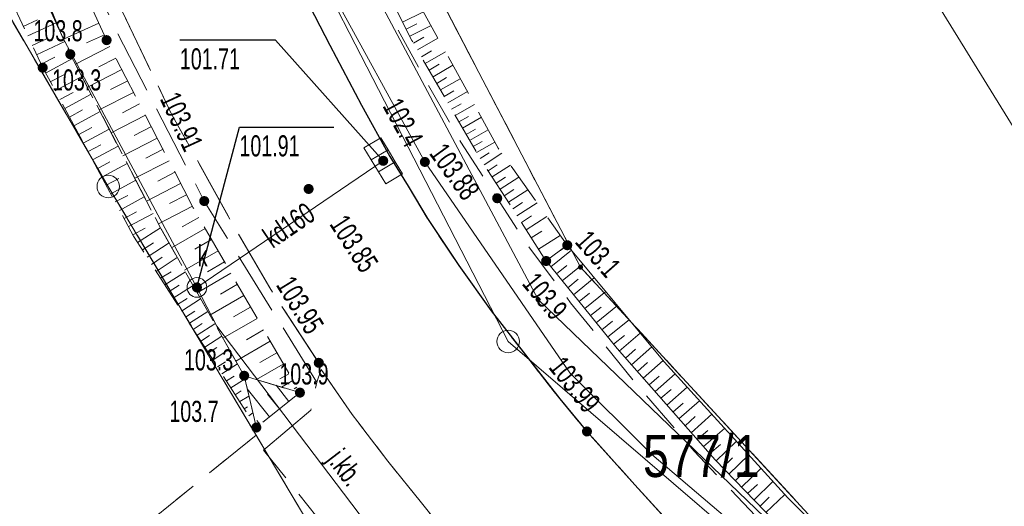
# Model space of a CAD drawing. Header units: inches. Extents: x 6497603 to 6502483, y 5925790 to 5934357.
# Tile 110 of 256: x 6500969 to 6501004, y 5926184 to 5926201. Entities that reach past the tile are written whole.
import ezdxf
from ezdxf.enums import TextEntityAlignment as Align

# ---------------------------------------------------------------- set-up
doc = ezdxf.new("R2010")
doc.units = ezdxf.units.IN
doc.header["$MEASUREMENT"] = 0
for name, pattern in [('1.5_0.75', [2.25, 1.5, -0.75]), ('2.25_0.75', [3, 2.25, -0.75]), ('219-1000', [0, 0]), ('egkk-1000', [3, 2.25, -0.75]), ('egug-1000', [1.5, 0.75, -0.75])]:
    doc.linetypes.add(name, pattern=pattern)
for name, color, linetype in [('000 Inne (niezydentyfikowane)', 7, 'Continuous'), ('202-punkt graniczny', 7, 'Continuous'), ('203-punkt graniczny', 7, 'Continuous'), ('211-numer działki ewidencyjnej', 7, 'Continuous'), ('217-kontur klasyfikacyjny', 7, 'Continuous'), ('218-kontur użytku gruntowego', 7, 'Continuous'), ('219-działka ewidencyjna', 7, 'Continuous'), ('chodnik', 7, 'Continuous'), ('jezdnia', 7, 'Continuous'), ('jezdnia-Atr17', 7, 'Continuous'), ('kratka ściekowa', 7, 'Continuous'), ('krawężnik', 7, 'Continuous'), ('obszar utwardzony', 7, 'Continuous'), ('pikieta naturalna', 7, 'Continuous'), ('pikieta naturalna-Atr2', 7, 'Continuous'), ('pikieta sztuczna', 7, 'Continuous'), ('pikieta sztuczna-Atr2', 7, 'Continuous'), ('przewód kanalizacyjny', 7, 'Continuous'), ('przewód kanalizacyjny-Atr1', 7, 'Continuous'), ('przewód telekomunikacyjny podziemny', 7, 'Continuous'), ('rzędna', 7, 'Continuous'), ('rzędna-Atr2', 7, 'Continuous'), ('rzędna-Atr3', 7, 'Continuous'), ('skarpa nieumocniona', 7, 'Continuous'), ('skarpa umocniona', 7, 'Continuous'), ('studnia kanalizacyjna', 7, 'Continuous'), ('studnia kanalizacyjna-Atr17', 7, 'Continuous')]:
    doc.layers.add(name, color=color, linetype=linetype)
doc.styles.get("Standard").update_dxf_attribs({"font": 'arial.ttf'})

# ---------------------------------------------------------------- blocks, each defined once
blk = doc.blocks.new('202')
at = {"color": 0, "linetype": 'Continuous', "lineweight": 0}
blk.add_circle((0, 0), 0.4, dxfattribs=at)
blk = doc.blocks.new('203')
at = {"linetype": 'Continuous', "lineweight": 0}
h = blk.add_hatch(color=0, dxfattribs=at)
edge = h.paths.add_edge_path()
edge.add_arc((0, 0), 0.09, 0, 360)
blk = doc.blocks.new('PW01')
at = {"linetype": 'Continuous', "lineweight": 13}
h = blk.add_hatch(color=0, dxfattribs=at)
edge = h.paths.add_edge_path()
edge.add_arc((0, 0), 0.18, 0, 360)
blk = doc.blocks.new('US15')
at = {"color": 0, "linetype": 'Continuous', "lineweight": 13}
blk.add_circle((0, 0), 0.35, dxfattribs=at)
blk = doc.blocks.new('US05')
at = {"color": 0, "linetype": 'Continuous', "lineweight": 13}
for p, q in [((-0.75, -0.35), (-0.75, 0.35)), ((-0.75, 0.35), (-0.25, 0.35)), ((-0.25, -0.35), (-0.25, 0.35)), ((-0.25, 0.35), (0.25, 0.35)), ((0.25, -0.35), (0.25, 0.35)), ((0.25, 0.35), (0.75, 0.35)), ((0.75, -0.35), (0.75, 0.35)), ((-0.75, -0.35), (-0.25, -0.35)), ((-0.25, -0.35), (0.25, -0.35)), ((0.25, -0.35), (0.75, -0.35))]:
    blk.add_line(p, q, dxfattribs=at)

msp = doc.modelspace()

# ---------------------------------------------------------------- linework, layer by layer
at = {"layer": '000 Inne (niezydentyfikowane)', "color": 7, "linetype": 'Continuous', "lineweight": 18, "flags": 128}
for points in [[(6500982.62, 5926200.75), (6500983.36, 5926201.12)], [(6500969.14, 5926200.59), (6500969.65, 5926200.83)], [(6500969.3, 5926200.26), (6500970.31, 5926200.73)], [(6500971.82, 5926200.71), (6500970.57, 5926200.14)], [(6500982.75, 5926200.5), (6500983.12, 5926200.69)], [(6500982.87, 5926200.25), (6500983.63, 5926200.63)], [(6500969.46, 5926199.92), (6500969.96, 5926200.16)], [(6500972.02, 5926200.3), (6500971.39, 5926200.01)], [(6500983.01, 5926200), (6500983.37, 5926200.21)], [(6500983.15, 5926199.76), (6500983.87, 5926200.18)], [(6500969.61, 5926199.59), (6500970.61, 5926200.06)], [(6500972.22, 5926199.88), (6500971, 5926199.25)], [(6500969.77, 5926199.26), (6500970.26, 5926199.5)], [(6500969.93, 5926198.94), (6500970.89, 5926199.46)], [(6500972.43, 5926199.47), (6500971.82, 5926199.16)], [(6500983.29, 5926199.52), (6500983.65, 5926199.73)], [(6500983.42, 5926199.28), (6500984.14, 5926199.69)], [(6500983.56, 5926199.04), (6500983.92, 5926199.25)], [(6500983.7, 5926198.81), (6500984.4, 5926199.22)], [(6500970.1, 5926198.63), (6500970.58, 5926198.88)], [(6500970.27, 5926198.31), (6500971.22, 5926198.82)], [(6500972.64, 5926199.07), (6500971.42, 5926198.44)], [(6500983.83, 5926198.57), (6500984.18, 5926198.78)], [(6500972.85, 5926198.66), (6500972.24, 5926198.35)], [(6500983.96, 5926198.34), (6500984.66, 5926198.74)], [(6500970.44, 5926198), (6500970.91, 5926198.25)], [(6500970.61, 5926197.68), (6500971.55, 5926198.19)], [(6500973.06, 5926198.25), (6500971.84, 5926197.63)], [(6500984.1, 5926198.11), (6500984.44, 5926198.31)], [(6500984.23, 5926197.88), (6500984.92, 5926198.28)], [(6500973.27, 5926197.85), (6500972.66, 5926197.53)], [(6500984.36, 5926197.66), (6500984.7, 5926197.85)], [(6500984.49, 5926197.43), (6500985.17, 5926197.82)], [(6500970.78, 5926197.37), (6500971.24, 5926197.63)], [(6500970.94, 5926197.06), (6500971.87, 5926197.57)], [(6500973.48, 5926197.44), (6500972.26, 5926196.81)], [(6500984.62, 5926197.21), (6500984.96, 5926197.4)], [(6500984.75, 5926196.98), (6500985.42, 5926197.37)], [(6500971.11, 5926196.76), (6500971.57, 5926197.01)], [(6500973.69, 5926197.04), (6500973.08, 5926196.72)], [(6500971.27, 5926196.45), (6500972.19, 5926196.95)], [(6500984.88, 5926196.76), (6500985.21, 5926196.95)], [(6500985, 5926196.54), (6500985.66, 5926196.92)], [(6500971.44, 5926196.15), (6500971.9, 5926196.39)], [(6500971.6, 5926195.85), (6500972.51, 5926196.34)], [(6500973.9, 5926196.63), (6500972.68, 5926196)], [(6500985.13, 5926196.33), (6500985.45, 5926196.51)], [(6500985.25, 5926196.11), (6500985.9, 5926196.48)], [(6500974.11, 5926196.23), (6500973.5, 5926195.91)], [(6500985.38, 5926195.9), (6500985.69, 5926196.1)], [(6500985.52, 5926195.68), (6500986.15, 5926196.09)], [(6500971.76, 5926195.54), (6500972.22, 5926195.79)], [(6500971.93, 5926195.24), (6500972.83, 5926195.73)], [(6500974.32, 5926195.82), (6500973.1, 5926195.2)], [(6500985.66, 5926195.47), (6500985.98, 5926195.68)], [(6500985.8, 5926195.25), (6500986.45, 5926195.67)], [(6500974.52, 5926195.42), (6500973.92, 5926195.1)], [(6500972.09, 5926194.95), (6500972.53, 5926195.19)], [(6500972.25, 5926194.65), (6500973.14, 5926195.13)], [(6500974.73, 5926195.01), (6500973.52, 5926194.39)], [(6500985.94, 5926195.03), (6500986.27, 5926195.24)], [(6500986.08, 5926194.81), (6500986.75, 5926195.24)], [(6500972.4, 5926194.36), (6500972.85, 5926194.59)], [(6500974.94, 5926194.61), (6500974.34, 5926194.3)], [(6500986.23, 5926194.58), (6500986.57, 5926194.8)], [(6500986.38, 5926194.35), (6500987.07, 5926194.79)], [(6500972.56, 5926194.06), (6500973.44, 5926194.54)], [(6500975.15, 5926194.21), (6500973.94, 5926193.58)], [(6500986.53, 5926194.11), (6500986.88, 5926194.34)], [(6500986.68, 5926193.87), (6500987.4, 5926194.33)], [(6500972.72, 5926193.77), (6500973.16, 5926194.01)], [(6500972.88, 5926193.48), (6500973.75, 5926193.95)], [(6500986.84, 5926193.63), (6500987.2, 5926193.86)], [(6500975.38, 5926193.81), (6500974.78, 5926193.47)], [(6500987.01, 5926193.37), (6500987.74, 5926193.84)], [(6500973.03, 5926193.19), (6500973.47, 5926193.43)], [(6500973.2, 5926192.92), (6500974.01, 5926193.44)], [(6500975.6, 5926193.42), (6500974.41, 5926192.73)], [(6500987.19, 5926193.08), (6500987.57, 5926193.32)], [(6500987.45, 5926192.68), (6500988.22, 5926193.17)], [(6500973.37, 5926192.66), (6500973.77, 5926192.91)], [(6500973.54, 5926192.4), (6500974.32, 5926192.9)], [(6500975.83, 5926193.02), (6500975.24, 5926192.68)], [(6500976.06, 5926192.62), (6500974.87, 5926191.93)], [(6500973.7, 5926192.14), (6500974.08, 5926192.39)], [(6500973.86, 5926191.89), (6500974.61, 5926192.38)], [(6500976.29, 5926192.23), (6500975.69, 5926191.88)], [(6500974.02, 5926191.65), (6500974.39, 5926191.88)], [(6500974.17, 5926191.41), (6500974.9, 5926191.87)], [(6500976.52, 5926191.83), (6500975.32, 5926191.13)], [(6500976.75, 5926191.43), (6500976.15, 5926191.08)], [(6500974.32, 5926191.17), (6500974.68, 5926191.4)], [(6500974.47, 5926190.94), (6500975.18, 5926191.39)], [(6500974.62, 5926190.71), (6500974.96, 5926190.93)], [(6500974.76, 5926190.48), (6500975.44, 5926190.92)], [(6500976.98, 5926191.03), (6500975.77, 5926190.33)], [(6500974.9, 5926190.26), (6500975.24, 5926190.48)], [(6500975.04, 5926190.05), (6500975.7, 5926190.47)], [(6500977.21, 5926190.62), (6500976.61, 5926190.27)], [(6500975.18, 5926189.83), (6500975.5, 5926190.04)], [(6500975.32, 5926189.62), (6500975.95, 5926190.03)], [(6500977.45, 5926190.22), (6500976.23, 5926189.52)], [(6500977.68, 5926189.81), (6500977.07, 5926189.46)], [(6500975.45, 5926189.41), (6500975.76, 5926189.61)], [(6500975.59, 5926189.2), (6500976.19, 5926189.59)], [(6500977.91, 5926189.41), (6500976.69, 5926188.7)], [(6500975.72, 5926188.99), (6500976.02, 5926189.18)], [(6500975.88, 5926188.74), (6500976.46, 5926189.12)], [(6500978.15, 5926189), (6500977.54, 5926188.65)], [(6500976.04, 5926188.5), (6500976.32, 5926188.68)], [(6500976.2, 5926188.25), (6500976.75, 5926188.6)], [(6500978.38, 5926188.59), (6500977.43, 5926188.05)], [(6500976.36, 5926188), (6500976.63, 5926188.17)], [(6500976.51, 5926187.75), (6500977.02, 5926188.07)], [(6500978.58, 5926188.25), (6500978.26, 5926188.07)], [(6500978.72, 5926188.01), (6500978.32, 5926187.78)], [(6500976.67, 5926187.5), (6500976.88, 5926187.64)], [(6500977.89, 5926186.72), (6500977.1, 5926187.71)], [(6500978.58, 5926187.27), (6500978.12, 5926187.84)], [(6500978.86, 5926187.77), (6500978.77, 5926187.72)], [(6500976.83, 5926187.26), (6500977.16, 5926187.46)], [(6500978.24, 5926187), (6500977.82, 5926187.53)], [(6500976.99, 5926187.01), (6500977.11, 5926187.08)], [(6500977.15, 5926186.76), (6500977.3, 5926186.86)], [(6500977.56, 5926186.45), (6500977.44, 5926186.59)]]:
    msp.add_lwpolyline(points, dxfattribs=at)
at = {"layer": '217-kontur klasyfikacyjny', "color": 3, "linetype": 'egkk-1000', "lineweight": 18, "flags": 128}
for points in [[(6500977.26, 5926214.42), (6500988.94, 5926192.04)], [(6500972.16, 5926194.91), (6500967.9, 5926202.25)], [(6500977.41, 5926186.07), (6500972.16, 5926194.91)], [(6500988.94, 5926192.04), (6500998.99, 5926181.14)], [(6500950.13, 5926163.93), (6500977.41, 5926186.07)], [(6500979.22, 5926183.03), (6500977.41, 5926186.07)]]:
    msp.add_lwpolyline(points, dxfattribs=at)
at = {"layer": '218-kontur użytku gruntowego', "color": 3, "linetype": 'egug-1000', "lineweight": 18, "flags": 128}
for points in [[(6500977.26, 5926214.42), (6500988.94, 5926192.04)], [(6500972.16, 5926194.91), (6500967.9, 5926202.25)], [(6500977.41, 5926186.07), (6500972.16, 5926194.91)], [(6500988.94, 5926192.04), (6500998.99, 5926181.14)], [(6500950.13, 5926163.93), (6500977.41, 5926186.07)], [(6500979.22, 5926183.03), (6500977.41, 5926186.07)]]:
    msp.add_lwpolyline(points, dxfattribs=at)
at = {"layer": '219-działka ewidencyjna', "color": 3, "linetype": '219-1000', "lineweight": 18, "flags": 128}
for points in [[(6500977.26, 5926214.42), (6500988.94, 5926192.04)], [(6500975.45, 5926213.44), (6500987.43, 5926190.89)], [(6500986.37, 5926189.4), (6500974.65, 5926212.18)], [(6500967.9, 5926202.25), (6500972.16, 5926194.91)], [(6500972.16, 5926194.91), (6500979.22, 5926183.03)], [(6500988.94, 5926192.04), (6500998.99, 5926181.14)], [(6500997.34, 5926181.37), (6500987.43, 5926190.89)], [(6500986.37, 5926189.4), (6501000.05, 5926177.64)]]:
    msp.add_lwpolyline(points, dxfattribs=at)
at = {"layer": 'chodnik', "color": 7, "linetype": '1.5_0.75', "lineweight": 18, "flags": 128}
msp.add_lwpolyline([(6500970.87, 5926227.3), (6500971.56, 5926225.43), (6500972.46, 5926223.12), (6500974.02, 5926219.19), (6500975.45, 5926215.68), (6500977, 5926211.99), (6500978.65, 5926208.33), (6500979.98, 5926205.48), (6500981.21, 5926202.9), (6500982.09, 5926201.14), (6500983.5, 5926198.57), (6500984.69, 5926196.48), (6500985.98, 5926194.49), (6500987.05, 5926192.83), (6500988.59, 5926190.77), (6500990.92, 5926187.89), (6500992.98, 5926185.5), (6500995.16, 5926183.2), (6500996.29, 5926182.07), (6500998.49, 5926180.05), (6501000.53, 5926178.29), (6501002.39, 5926176.76), (6501003.2, 5926176.09), (6501004.81, 5926174.87), (6501005.59, 5926174.28), (6501007.41, 5926173.15), (6501009.96, 5926171.62), (6501012.94, 5926169.78), (6501015.74, 5926167.89), (6501017.41, 5926166.71), (6501019.82, 5926164.89), (6501021.33, 5926163.61), (6501022.53, 5926162.56), (6501023.7, 5926161.49), (6501024.88, 5926160.21), (6501025.57, 5926159.48), (6501026.26, 5926158.69), (6501027.54, 5926157.21), (6501028.44, 5926156.05), (6501029.37, 5926154.85), (6501029.98, 5926153.99), (6501030.83, 5926152.78), (6501031.71, 5926151.54), (6501032.94, 5926150.04), (6501033.68, 5926149.33), (6501034.39, 5926148.72), (6501035.36, 5926148.11), (6501037.15, 5926147.19), (6501039.49, 5926146.17), (6501040.89, 5926145.44), (6501042.36, 5926144.52), (6501043.52, 5926143.61), (6501044.66, 5926142.51), (6501045.59, 5926141.33), (6501046.36, 5926140.04), (6501046.9, 5926139.11), (6501047.92, 5926137.42), (6501049.09, 5926135.79), (6501046.76, 5926134.83), (6501045.97, 5926135.97), (6501044.95, 5926137.68), (6501044.15, 5926139.04), (6501043.36, 5926140.29), (6501042.55, 5926141.23), (6501041.25, 5926142.34), (6501039.7, 5926143.38), (6501038.54, 5926143.97), (6501037.14, 5926144.59), (6501035.84, 5926145.14), (6501034.56, 5926145.76), (6501033.36, 5926146.49), (6501032.71, 5926147), (6501031.86, 5926147.75), (6501030.99, 5926148.6), (6501030.17, 5926149.6), (6501029.28, 5926150.71), (6501028.65, 5926151.68), (6501028.15, 5926152.45), (6501027.57, 5926153.3), (6501026.36, 5926154.87), (6501025.28, 5926156.11), (6501024.43, 5926157.12), (6501023.77, 5926157.9), (6501022.54, 5926159.21), (6501021.45, 5926160.26), (6501020.36, 5926161.31), (6501019.23, 5926162.32), (6501017.63, 5926163.53), (6501015.2, 5926165.27), (6501012.75, 5926167), (6501011.02, 5926168.15), (6501009.35, 5926169.19), (6501006.76, 5926170.76), (6501005.08, 5926171.78), (6501003.77, 5926172.66), (6501002.64, 5926173.48), (6501001.04, 5926174.69), (6500999.49, 5926176), (6500997.98, 5926177.32), (6500997.26, 5926177.93), (6500995.76, 5926179.32), (6500994.27, 5926180.73), (6500992.5, 5926182.51), (6500990.87, 5926184.3), (6500989.17, 5926186.2), (6500988.2, 5926187.36), (6500986.98, 5926188.92), (6500985.77, 5926190.49), (6500984.62, 5926192.1), (6500983.5, 5926193.77), (6500982.82, 5926194.92), (6500982.17, 5926195.97), (6500981.16, 5926197.8), (6500980.03, 5926199.93), (6500979.13, 5926201.69), (6500977.79, 5926204.36), (6500976.57, 5926207.09), (6500975.34, 5926209.86), (6500974.13, 5926212.6), (6500972.99, 5926215.36), (6500971.84, 5926218.15), (6500970.38, 5926221.87), (6500970.02, 5926222.74), (6500969.29, 5926224.6), (6500968.88, 5926225.61), (6500969.41, 5926226.74)], close=True, dxfattribs=at)
at = {"layer": 'jezdnia', "color": 7, "linetype": '2.25_0.75', "lineweight": 18, "flags": 128}
for points in [[(6500967.52, 5926475.78), (6500970.47, 5926475.3), (6500970.34, 5926474.17), (6500969.68, 5926470.3), (6500969.49, 5926469.27), (6500968.64, 5926464.1), (6500968.02, 5926460.39), (6500966.41, 5926450.57), (6500964.71, 5926440.65), (6500963.12, 5926430.78), (6500961.32, 5926419.97), (6500959.67, 5926410.08), (6500959.52, 5926409.05), (6500958.4, 5926402.16), (6500958.2, 5926401.16), (6500956.52, 5926390.93), (6500955.92, 5926387.39), (6500955.8, 5926386.37), (6500953.89, 5926374.55), (6500953.73, 5926373.46), (6500953.44, 5926371.55), (6500953.08, 5926369.21), (6500952.69, 5926366.58), (6500952.26, 5926363.66), (6500951.98, 5926361.63), (6500951.62, 5926358.68), (6500951.27, 5926355.63), (6500950.83, 5926351.7), (6500950.56, 5926348.7), (6500950.2, 5926344.71), (6500949.87, 5926340.76), (6500949.76, 5926338.7), (6500949.68, 5926335.75), (6500949.64, 5926334.74), (6500949.52, 5926328.23), (6500949.49, 5926327.2), (6500949.48, 5926325.22), (6500949.47, 5926322.2), (6500949.55, 5926319.76), (6500949.66, 5926317.23), (6500949.84, 5926313.23), (6500950.01, 5926310.21), (6500950.17, 5926308.21), (6500950.43, 5926305.18), (6500950.74, 5926302.26), (6500951.06, 5926299.26), (6500951.49, 5926295.58), (6500952.08, 5926290.33), (6500952.73, 5926285.4), (6500953.13, 5926282.44), (6500953.57, 5926279.4), (6500954.04, 5926276.46), (6500954.41, 5926274.33), (6500954.74, 5926272.49), (6500955.37, 5926269.55), (6500956.06, 5926266.66), (6500956.52, 5926264.7), (6500957.04, 5926262.72), (6500957.79, 5926259.85), (6500958.59, 5926257.01), (6500959.46, 5926254.06), (6500960.33, 5926251.13), (6500961.47, 5926247.41), (6500962.32, 5926244.49), (6500963.34, 5926241.33), (6500964.48, 5926237.89), (6500965.5, 5926234.96), (6500966.14, 5926233.14), (6500966.53, 5926232.14), (6500968.88, 5926225.61), (6500969.29, 5926224.6), (6500970.02, 5926222.74), (6500970.38, 5926221.87), (6500971.84, 5926218.15), (6500972.99, 5926215.36), (6500974.13, 5926212.6), (6500975.34, 5926209.86), (6500976.57, 5926207.09), (6500977.79, 5926204.36), (6500979.13, 5926201.69), (6500980.03, 5926199.93), (6500981.16, 5926197.8), (6500982.17, 5926195.97), (6500982.82, 5926194.92), (6500983.5, 5926193.77), (6500984.62, 5926192.1), (6500985.77, 5926190.49), (6500986.98, 5926188.92), (6500988.2, 5926187.36), (6500989.17, 5926186.2), (6500990.87, 5926184.3), (6500992.5, 5926182.51), (6500994.27, 5926180.73), (6500995.76, 5926179.32), (6500997.26, 5926177.93), (6500997.98, 5926177.32), (6500999.49, 5926176), (6501001.04, 5926174.69), (6501002.64, 5926173.48), (6501003.77, 5926172.66), (6501005.08, 5926171.78), (6501006.76, 5926170.76), (6501009.35, 5926169.19), (6501011.02, 5926168.15), (6501012.75, 5926167), (6501015.2, 5926165.27), (6501017.63, 5926163.53), (6501019.23, 5926162.32), (6501020.36, 5926161.31), (6501021.45, 5926160.26), (6501022.54, 5926159.21), (6501023.77, 5926157.9), (6501024.43, 5926157.12), (6501025.28, 5926156.11), (6501026.36, 5926154.87), (6501027.57, 5926153.3), (6501028.15, 5926152.45), (6501028.65, 5926151.68), (6501029.28, 5926150.71), (6501030.17, 5926149.6), (6501030.99, 5926148.6), (6501031.86, 5926147.75), (6501032.71, 5926147), (6501033.36, 5926146.49), (6501034.56, 5926145.76), (6501035.84, 5926145.14), (6501037.14, 5926144.59), (6501038.54, 5926143.97), (6501039.7, 5926143.38), (6501041.25, 5926142.34), (6501042.55, 5926141.23), (6501043.36, 5926140.29), (6501044.15, 5926139.04), (6501044.95, 5926137.68), (6501045.97, 5926135.97), (6501046.76, 5926134.83), (6501047.06, 5926134.43), (6501047.46, 5926133.9), (6501048.29, 5926133.07), (6501049.15, 5926132.29), (6501050.1, 5926131.67), (6501051.14, 5926131.14), (6501052.32, 5926130.71), (6501053.32, 5926130.44), (6501054.33, 5926130.26), (6501054.81, 5926130.11), (6501059.21, 5926129.52), (6501060.24, 5926129.37), (6501062.18, 5926128.95), (6501065.52, 5926128.17), (6501067.51, 5926127.68), (6501067.94, 5926127.56), (6501072.36, 5926126.36), (6501076.16, 5926125.39), (6501077, 5926125.24), (6501079.93, 5926124.73), (6501091.81, 5926122.96), (6501106.86, 5926120.63), (6501107.86, 5926120.45), (6501114.26, 5926119.46), (6501115.28, 5926119.31), (6501129.17, 5926117.14), (6501141.73, 5926115.29), (6501155.8, 5926113.1), (6501156.84, 5926112.94), (6501163.71, 5926111.96), (6501164.73, 5926111.81), (6501169.7, 5926111.07), (6501186.02, 5926108.73), (6501187.04, 5926108.57), (6501197.9, 5926107.02), (6501198.93, 5926106.86), (6501209.44, 5926105.01), (6501213.12, 5926104.73), (6501214.13, 5926104.59), (6501218.06, 5926103.95), (6501219.09, 5926103.82), (6501225, 5926102.98), (6501226.03, 5926103), (6501226.9, 5926103.16), (6501227.59, 5926103.32), (6501228.34, 5926103.71), (6501228.93, 5926104.14), (6501229.4, 5926105.03), (6501229.75, 5926106.03), (6501230.03, 5926107.51), (6501230.13, 5926108.51), (6501230.41, 5926111.43), (6501235.51, 5926111.16), (6501235.42, 5926108.23), (6501235.48, 5926107.23), (6501235.64, 5926106.46), (6501236.12, 5926105.41), (6501236.84, 5926104.54), (6501237.77, 5926103.89), (6501238.91, 5926103.49), (6501240.04, 5926103.43), (6501241.16, 5926103.54), (6501242.17, 5926103.85), (6501243.16, 5926104.12), (6501253.15, 5926106.97), (6501253.23, 5926106.89), (6501254.28, 5926103.94), (6501255.15, 5926100.97), (6501254.99, 5926100.67), (6501253.62, 5926100.28), (6501252.65, 5926100), (6501249.77, 5926099.21), (6501248.73, 5926098.94), (6501244.96, 5926097.81), (6501243.92, 5926097.57), (6501242.05, 5926097.03), (6501240.92, 5926096.64), (6501239.24, 5926095.9), (6501238.04, 5926095.27), (6501237.2, 5926094.68), (6501236.35, 5926093.84), (6501235.38, 5926092.95), (6501234.5, 5926091.83), (6501233.74, 5926090.74), (6501233.24, 5926089.73), (6501232.77, 5926088.7), (6501232.51, 5926087.65), (6501232.15, 5926085.66), (6501231.07, 5926079.74), (6501230.21, 5926075.13), (6501227.92, 5926063.04), (6501227.8, 5926062.48), (6501227.76, 5926061.73), (6501227.77, 5926061.08), (6501227.88, 5926060.39), (6501228.08, 5926059.83), (6501228.38, 5926059.33), (6501228.85, 5926058.88), (6501229.59, 5926058.46), (6501230.48, 5926058.18), (6501231.24, 5926057.98), (6501236.18, 5926057.48), (6501247.14, 5926056.54), (6501247.78, 5926056.32), (6501247.32, 5926053.12), (6501247.25, 5926050.18), (6501240.84, 5926050.54), (6501235.01, 5926051.15), (6501232.93, 5926051.11), (6501231.58, 5926051.14), (6501230.74, 5926051.16), (6501229.93, 5926051.11), (6501229.08, 5926050.94), (6501228.33, 5926050.61), (6501227.56, 5926049.99), (6501227.03, 5926049.46), (6501226.57, 5926048.76), (6501226.26, 5926048.04), (6501226.07, 5926047), (6501224.9, 5926038.07), (6501224.76, 5926037.04), (6501223.95, 5926030.65), (6501223.78, 5926029.64), (6501222.8, 5926021.69), (6501222.62, 5926020.67), (6501221.85, 5926014.28), (6501221.72, 5926013.21), (6501220.01, 5926001.35), (6501219.92, 5926000.35), (6501218.92, 5925993.96), (6501218.73, 5925992.94), (6501217.59, 5925985.53), (6501217.19, 5925983.25), (6501216.34, 5925978.62), (6501216.11, 5925977.64), (6501215.34, 5925973.74), (6501215.12, 5925972.71), (6501214.1, 5925967.79), (6501212.17, 5925958.57), (6501211.6, 5925955.9), (6501210.39, 5925950.18), (6501210.15, 5925949.2), (6501208.72, 5925942.4), (6501208.51, 5925941.33), (6501206.97, 5925934), (6501206.1, 5925929.6), (6501205.96, 5925928.62), (6501203.95, 5925916.84), (6501200.99, 5925899.07), (6501197.27, 5925877.8), (6501197.19, 5925877.04), (6501197.19, 5925876.24), (6501197.31, 5925875.07), (6501197.66, 5925873.98), (6501197.97, 5925873.22), (6501198.63, 5925872.3), (6501199.23, 5925871.72), (6501199.74, 5925871.37), (6501200.42, 5925871.01), (6501201.38, 5925870.71), (6501202.44, 5925870.55), (6501201.55, 5925864.88), (6501201.24, 5925864.89), (6501200.2, 5925864.97), (6501198.98, 5925864.81), (6501197.51, 5925864.23), (6501196.67, 5925863.67), (6501195.78, 5925862.79), (6501195.34, 5925862.22), (6501195.05, 5925861.84), (6501194.69, 5925861.34), (6501194.31, 5925860.58), (6501193.88, 5925859.32), (6501193.66, 5925858.13), (6501191.37, 5925844.58), (6501188.63, 5925845.69), (6501186.06, 5925846.29), (6501188.34, 5925859.28), (6501189.55, 5925865.75), (6501190.19, 5925869.41), (6501190.72, 5925872.53), (6501192, 5925879.57), (6501195.3, 5925899.15), (6501198.39, 5925917.25), (6501200.06, 5925927.91), (6501200.49, 5925930.37), (6501201.43, 5925935.3), (6501202.26, 5925939.27), (6501205.89, 5925956.67), (6501206.71, 5925960.26), (6501209.44, 5925973.27), (6501210.33, 5925977.62), (6501211, 5925981.11), (6501211.51, 5925984.07), (6501211.73, 5925985.08), (6501212.62, 5925991.03), (6501213.62, 5925996.92), (6501213.83, 5925997.96), (6501214.76, 5926004.82), (6501214.89, 5926005.86), (6501216.15, 5926014.76), (6501216.28, 5926015.75), (6501217.09, 5926022.16), (6501217.19, 5926023.22), (6501218.27, 5926030.95), (6501221.29, 5926054.94), (6501221.42, 5926055.98), (6501222.24, 5926062.4), (6501222.34, 5926063.44), (6501224.16, 5926076.33), (6501224.9, 5926081.72), (6501225.66, 5926087.21), (6501225.76, 5926088.39), (6501225.79, 5926089.57), (6501225.74, 5926090.79), (6501225.65, 5926091.85), (6501225.41, 5926093.04), (6501225.02, 5926094.16), (6501224.47, 5926095.07), (6501223.68, 5926095.94), (6501222.87, 5926096.5), (6501222, 5926096.87), (6501221.03, 5926097.17), (6501220.05, 5926097.37), (6501218.15, 5926097.65), (6501217.08, 5926097.83), (6501213.18, 5926098.37), (6501212.16, 5926098.52), (6501210.21, 5926098.79), (6501209.19, 5926099), (6501203.73, 5926099.73), (6501202.71, 5926099.87), (6501199.75, 5926100.28), (6501198.75, 5926100.43), (6501192.84, 5926101.32), (6501191.84, 5926101.46), (6501178.52, 5926103.46), (6501168.08, 5926104.92), (6501167.07, 5926105.07), (6501161.11, 5926105.95), (6501160.15, 5926106.11), (6501141.22, 5926108.96), (6501128.91, 5926110.87), (6501107.19, 5926114.24), (6501091.02, 5926116.76), (6501087.03, 5926117.36), (6501085.63, 5926117.57), (6501084.66, 5926117.74), (6501082.7, 5926117.91), (6501080.66, 5926118.01), (6501077.67, 5926118.12), (6501076.66, 5926118.16), (6501075.65, 5926118.1), (6501074.96, 5926118.04), (6501074.24, 5926117.87), (6501073.45, 5926117.58), (6501072.83, 5926117.24), (6501072.24, 5926116.73), (6501071.92, 5926116.36), (6501071.6, 5926115.95), (6501071.13, 5926115.07), (6501070.2, 5926112.15), (6501069.14, 5926109.35), (6501065.67, 5926107.67), (6501060.98, 5926105.37), (6501056.17, 5926102.92), (6501047.77, 5926098.64), (6501039.02, 5926094.25), (6501035.19, 5926092.32), (6501033.38, 5926091.57), (6501031.9, 5926091.17), (6501030.72, 5926091), (6501029.45, 5926090.96), (6501027.96, 5926091.09), (6501026.37, 5926091.21), (6501025.08, 5926091.02), (6501023.8, 5926090.63), (6501022.54, 5926089.24), (6501020.92, 5926087.38), (6501018.93, 5926085.36), (6501016.88, 5926083.52), (6501014.11, 5926081.3), (6501011.15, 5926079.19), (6501008.09, 5926077.35), (6501004.66, 5926075.72), (6501000.14, 5926073.66), (6500996.05, 5926071.78), (6500991.19, 5926069.54), (6500987.22, 5926067.8), (6500985.88, 5926070.25), (6500984.5, 5926072.54), (6500990.81, 5926076.24), (6500997.85, 5926080.69), (6501004.96, 5926085.16), (6501007.77, 5926086.97), (6501009.89, 5926088.54), (6501012.32, 5926090.44), (6501014.72, 5926092.81), (6501016.4, 5926095.01), (6501018.1, 5926097.7), (6501019.49, 5926099.95), (6501021.13, 5926103.12), (6501021.79, 5926104.63), (6501021.73, 5926104.89), (6501022.4, 5926106.7), (6501022.77, 5926107.65), (6501022.96, 5926108.66), (6501023.19, 5926109.6), (6501023.35, 5926110.74), (6501023.42, 5926111.89), (6501023.37, 5926112.99), (6501023.17, 5926114.21), (6501022.81, 5926115.94), (6501022.34, 5926117.28), (6501021.93, 5926118.41), (6501021.38, 5926119.39), (6501020.82, 5926120.06), (6501020.31, 5926120.58), (6501019.37, 5926121.14), (6501018.64, 5926121.59), (6501017.79, 5926122.01), (6501016.87, 5926122.36), (6501016.07, 5926122.61), (6501015.13, 5926122.79), (6501014.32, 5926122.89), (6501013.3, 5926122.96), (6501011.3, 5926123.02), (6501010.28, 5926123.07), (6501008.82, 5926123.15), (6501007.35, 5926123.27), (6501006.78, 5926123.46), (6501004.62, 5926123.76), (6501002.02, 5926124.18), (6501000.54, 5926124.46), (6500997.95, 5926125.21), (6500994.57, 5926126.41), (6500989.34, 5926128.79), (6500983.15, 5926131.79), (6500980.24, 5926133), (6500976.92, 5926134.27), (6500973.27, 5926135.38), (6500969.21, 5926136.46), (6500966.14, 5926137.16), (6500962.38, 5926137.84), (6500956.83, 5926138.72), (6500951.6, 5926139.58), (6500948.09, 5926140.28), (6500941.13, 5926141.59), (6500936.68, 5926142.36), (6500936.26, 5926142.38), (6500936.91, 5926144.94), (6500937.28, 5926147.22), (6500938.48, 5926147.26), (6500944.87, 5926146.1), (6500952.28, 5926144.84), (6500952.45, 5926144.94), (6500957.36, 5926144.12), (6500958.42, 5926144.02), (6500960.33, 5926143.82), (6500961.34, 5926143.73), (6500962.4, 5926143.7), (6500964.35, 5926143.61), (6500966.38, 5926143.52), (6500968.34, 5926143.33), (6500970.37, 5926142.99), (6500972.16, 5926142.64), (6500975.22, 5926141.96), (6500978.14, 5926141.2), (6500980.07, 5926140.59), (6500984.84, 5926139.11), (6500988.6, 5926137.98), (6500991.96, 5926137.02), (6500993.89, 5926136.41), (6500996.3, 5926135.75), (6500998.23, 5926135.25), (6500999.76, 5926134.9), (6501002.22, 5926134.43), (6501003.59, 5926134.13), (6501004.64, 5926133.95), (6501005.57, 5926133.82), (6501006.54, 5926133.72), (6501007.41, 5926133.65), (6501008.58, 5926133.66), (6501009.4, 5926133.71), (6501010.99, 5926133.99), (6501012.51, 5926134.33), (6501013.46, 5926134.67), (6501014.17, 5926134.95), (6501015.06, 5926135.45), (6501015.72, 5926135.84), (6501016.55, 5926136.42), (6501017.28, 5926137.05), (6501017.97, 5926137.76), (6501018.59, 5926138.35), (6501019.09, 5926139.31), (6501019.34, 5926140.2), (6501019.48, 5926141.24), (6501019.5, 5926142.22), (6501019.53, 5926143.17), (6501019.42, 5926144.33), (6501019.23, 5926145.48), (6501018.9, 5926146.66), (6501018.59, 5926147.63), (6501018.18, 5926148.39), (6501017.57, 5926149.31), (6501017.02, 5926149.96), (6501016.24, 5926150.87), (6501015.1, 5926152.17), (6501013.64, 5926153.83), (6501013.57, 5926154), (6501012.46, 5926155.3), (6501009.41, 5926158.38), (6501006.55, 5926161.1), (6501003.79, 5926163.84), (6501000.27, 5926167.22), (6500997.75, 5926169.48), (6500994.93, 5926171.9), (6500993.22, 5926173.37), (6500990.08, 5926176.36), (6500986.16, 5926180.45), (6500984.36, 5926182.53), (6500983.92, 5926182.88), (6500982.09, 5926185.15), (6500980.83, 5926186.8), (6500979.72, 5926188.4), (6500979.64, 5926188.64), (6500977.9, 5926191.3), (6500976.68, 5926193.39), (6500974.4, 5926197.5), (6500971.6, 5926203.33), (6500970.2, 5926206.34), (6500968.02, 5926211.54), (6500966.1, 5926216.13), (6500964.42, 5926220.5), (6500963.39, 5926223.18), (6500962.78, 5926224.79), (6500960.85, 5926229.86), (6500958.92, 5926235.34), (6500957.26, 5926240.34), (6500955.77, 5926245.22), (6500954.5, 5926249.48), (6500953.02, 5926254.47), (6500951.16, 5926261.1), (6500950.63, 5926263.22), (6500949.44, 5926268.23), (6500948.4, 5926273.5), (6500947.44, 5926279.19), (6500946.72, 5926284.52), (6500945.98, 5926290.57), (6500945.39, 5926295.06), (6500944.64, 5926301.22), (6500943.99, 5926308.19), (6500943.71, 5926313.06), (6500943.38, 5926320.02), (6500943.36, 5926324.68), (6500943.39, 5926329.54), (6500943.52, 5926335.16), (6500943.63, 5926336.77), (6500943.87, 5926342.09), (6500944.45, 5926348.6), (6500944.89, 5926353.17), (6500945.31, 5926356.92), (6500946, 5926362.7), (6500946.75, 5926367.77), (6500946.9, 5926369.53), (6500947.97, 5926376.36), (6500948.58, 5926379.99), (6500949.87, 5926387.54), (6500950.36, 5926390.87), (6500950.58, 5926392.97), (6500951.07, 5926399.96), (6500951.2, 5926400.17), (6500951.56, 5926405.22), (6500951.74, 5926408.6), (6500951.86, 5926412.25), (6500952.04, 5926414.31), (6500952.81, 5926417.99), (6500953.87, 5926422.25), (6500955.38, 5926427.84), (6500956.84, 5926433.28), (6500957.79, 5926436.87), (6500958.47, 5926439.89), (6500959.31, 5926444.93), (6500960.75, 5926453.89), (6500962.75, 5926465.71), (6500964.63, 5926476.24)], [(6500977.68, 5926185.54), (6500979.36, 5926186.96), (6500979.57, 5926187.95), (6500979.72, 5926188.4), (6500980.83, 5926186.8), (6500982.09, 5926185.15), (6500983.92, 5926182.88), (6500983.32, 5926182.93), (6500982.49, 5926183.05), (6500980.79, 5926181.64)]]:
    msp.add_lwpolyline(points, close=True, dxfattribs=at)
at = {"layer": 'krawężnik', "color": 7, "linetype": 'Continuous', "lineweight": 25, "flags": 128}
msp.add_lwpolyline([(6500979.13, 5926201.69), (6500980.03, 5926199.93), (6500981.16, 5926197.8), (6500982.17, 5926195.97), (6500982.82, 5926194.92), (6500983.5, 5926193.77), (6500984.62, 5926192.1), (6500985.77, 5926190.49), (6500986.98, 5926188.92), (6500988.2, 5926187.36), (6500989.17, 5926186.2), (6500990.87, 5926184.3), (6500992.5, 5926182.51), (6500994.27, 5926180.73), (6500995.76, 5926179.32), (6500997.26, 5926177.93), (6500997.98, 5926177.32), (6500999.49, 5926176), (6501001.04, 5926174.69), (6501002.64, 5926173.48), (6501003.77, 5926172.66), (6501005.08, 5926171.78)], dxfattribs=at)
at = {"layer": 'obszar utwardzony', "color": 7, "linetype": '2.25_0.75', "lineweight": 18, "flags": 128}
msp.add_lwpolyline([(6500944.31, 5926301.53), (6500944.64, 5926301.22), (6500945.39, 5926295.06), (6500945.98, 5926290.57), (6500946.72, 5926284.52), (6500947.44, 5926279.19), (6500948.4, 5926273.5), (6500949.44, 5926268.23), (6500950.63, 5926263.22), (6500951.16, 5926261.1), (6500953.02, 5926254.47), (6500954.5, 5926249.48), (6500955.77, 5926245.22), (6500957.26, 5926240.34), (6500958.92, 5926235.34), (6500960.85, 5926229.86), (6500962.78, 5926224.79), (6500963.39, 5926223.18), (6500964.42, 5926220.5), (6500966.1, 5926216.13), (6500968.02, 5926211.54), (6500970.2, 5926206.34), (6500971.6, 5926203.33), (6500974.4, 5926197.5), (6500976.68, 5926193.39), (6500977.9, 5926191.3), (6500979.64, 5926188.64), (6500979.72, 5926188.4), (6500979.57, 5926187.95), (6500975.57, 5926194.39), (6500972.5, 5926200.33), (6500968.9, 5926208.08), (6500965.95, 5926215.37), (6500962.84, 5926223.25), (6500959.52, 5926232.26), (6500955.66, 5926243.92), (6500951.63, 5926257.63), (6500948.85, 5926268.96), (6500947.07, 5926278.7), (6500945.26, 5926291.71)], close=True, dxfattribs=at)
at = {"layer": 'przewód kanalizacyjny', "color": 34, "linetype": 'Continuous', "lineweight": 18, "flags": 128}
for points in [[(6500952.77, 5926248.13), (6500955.04, 5926240.13), (6500959.05, 5926228.09), (6500962.44, 5926219.97), (6500970.53, 5926200.21), (6500975.31, 5926191.32)], [(6500975.31, 5926191.32), (6500981.93, 5926195.82)], [(6500975.31, 5926191.32), (6500976.02, 5926189.94), (6500981.6, 5926182.58), (6500991.99, 5926170.88), (6501001.82, 5926160.33), (6501008.06, 5926153.51)]]:
    msp.add_lwpolyline(points, dxfattribs=at)
at = {"layer": 'przewód telekomunikacyjny podziemny', "color": 30, "linetype": 'Continuous', "lineweight": 18, "flags": 128}
for points in [[(6500981.59, 5926441.29), (6500972.21, 5926403.46), (6500971.6, 5926398.24), (6500967.22, 5926373.97), (6500964.87, 5926352.14), (6500964.01, 5926324.69), (6500966.82, 5926290.3), (6500969.69, 5926271.76), (6500988.98, 5926227.78), (6500995.03, 5926212.09), (6501018.61, 5926173.87), (6501046.87, 5926147.87), (6501065.95, 5926135.56), (6501101.3, 5926126.31), (6501128.92, 5926119.03), (6501135.95, 5926116.74), (6501157.85, 5926113.42), (6501180.44, 5926110.09), (6501188.62, 5926109.56), (6501188.67, 5926109.35)], [(6500956.7, 5926277.57), (6500960.25, 5926258.95), (6500964.79, 5926242.73), (6500971.12, 5926223.5), (6500977.37, 5926207.01), (6500979.94, 5926202.12), (6500983.41, 5926195.78), (6500988.56, 5926188.28), (6500991.48, 5926185.38), (6500996.47, 5926181.13), (6501008.47, 5926172.04), (6501018.5, 5926164.68), (6501021.91, 5926161.49), (6501028.51, 5926154.53)]]:
    msp.add_lwpolyline(points, dxfattribs=at)
at = {"layer": 'rzędna-Atr2', "color": 7, "flags": 128}
for points in [[(6500981.93, 5926195.82), (6500978.1, 5926200.11), (6500974.703, 5926200.11)], [(6500975.31, 5926191.32), (6500976.82, 5926197.02), (6500980.169, 5926197.02)]]:
    msp.add_lwpolyline(points, dxfattribs=at)
at = {"layer": 'skarpa nieumocniona', "color": 7, "linetype": '1.5_0.75', "lineweight": 18, "flags": 128}
for points in [[(6500941.61, 5926300.9), (6500942.33, 5926299.78), (6500943.41, 5926291.09), (6500945.29, 5926278.65), (6500947.19, 5926268.54), (6500949.96, 5926257.29), (6500953.98, 5926243.16), (6500957.64, 5926231.86), (6500961.24, 5926222.42), (6500964.36, 5926214.75), (6500967.44, 5926207.08), (6500970.81, 5926199.61), (6500974.03, 5926193.41), (6500976.99, 5926188.18), (6500977.42, 5926186.34), (6500973.06, 5926193.14), (6500969.83, 5926199.13), (6500966.36, 5926206.53), (6500963.28, 5926214.33), (6500960.11, 5926222.24), (6500956.49, 5926231.65), (6500953.03, 5926242.6), (6500948.9, 5926257.01), (6500946.19, 5926268.21), (6500944.41, 5926278.59), (6500942.52, 5926291.05)], [(6500941.61, 5926300.9), (6500942.33, 5926299.78), (6500943.41, 5926291.09), (6500945.29, 5926278.65), (6500947.19, 5926268.54), (6500949.96, 5926257.29), (6500953.98, 5926243.16), (6500957.64, 5926231.86), (6500961.24, 5926222.42), (6500964.36, 5926214.75), (6500967.44, 5926207.08), (6500970.81, 5926199.61), (6500974.03, 5926193.41), (6500976.99, 5926188.18), (6500977.42, 5926186.34), (6500973.06, 5926193.14), (6500969.83, 5926199.13), (6500966.36, 5926206.53), (6500963.28, 5926214.33), (6500960.11, 5926222.24), (6500956.49, 5926231.65), (6500953.03, 5926242.6), (6500948.9, 5926257.01), (6500946.19, 5926268.21), (6500944.41, 5926278.59), (6500942.52, 5926291.05)], [(6500976.99, 5926188.18), (6500974.03, 5926193.41), (6500970.81, 5926199.61), (6500967.44, 5926207.08), (6500964.36, 5926214.75), (6500961.24, 5926222.42), (6500957.64, 5926231.86), (6500953.98, 5926243.16), (6500949.96, 5926257.29), (6500947.19, 5926268.54), (6500945.29, 5926278.65), (6500943.41, 5926291.09), (6500942.33, 5926299.78), (6500943.74, 5926300.63), (6500944.75, 5926291.62), (6500946.49, 5926278.62), (6500948.33, 5926268.89), (6500951.09, 5926257.57), (6500955.16, 5926243.71), (6500959.05, 5926232.11), (6500962.39, 5926223.09), (6500965.46, 5926215.1), (6500968.53, 5926207.93), (6500972.1, 5926200.11), (6500975.18, 5926194.15), (6500978.97, 5926187.58)], [(6500976.99, 5926188.18), (6500974.03, 5926193.41), (6500970.81, 5926199.61), (6500967.44, 5926207.08), (6500964.36, 5926214.75), (6500961.24, 5926222.42), (6500957.64, 5926231.86), (6500953.98, 5926243.16), (6500949.96, 5926257.29), (6500947.19, 5926268.54), (6500945.29, 5926278.65), (6500943.41, 5926291.09), (6500942.33, 5926299.78), (6500943.74, 5926300.63), (6500944.75, 5926291.62), (6500946.49, 5926278.62), (6500948.33, 5926268.89), (6500951.09, 5926257.57), (6500955.16, 5926243.71), (6500959.05, 5926232.11), (6500962.39, 5926223.09), (6500965.46, 5926215.1), (6500968.53, 5926207.93), (6500972.1, 5926200.11), (6500975.18, 5926194.15), (6500978.97, 5926187.58)], [(6500968.07, 5926235.74), (6500968.9, 5926236.01), (6500970.22, 5926232.47), (6500971.95, 5926227.39), (6500976, 5926217.02), (6500978.37, 5926211.29), (6500982.81, 5926202.12), (6500986.02, 5926196.27), (6500988.47, 5926192.82), (6500987.72, 5926192.26), (6500985.31, 5926196.01), (6500982.95, 5926200.1), (6500980.41, 5926205.1), (6500977.13, 5926212.47), (6500974.88, 5926217.77), (6500971.16, 5926227.32), (6500969.35, 5926232.11)], [(6500968.07, 5926235.74), (6500968.9, 5926236.01), (6500970.22, 5926232.47), (6500971.95, 5926227.39), (6500976, 5926217.02), (6500978.37, 5926211.29), (6500982.81, 5926202.12), (6500986.02, 5926196.27), (6500988.47, 5926192.82), (6500987.72, 5926192.26), (6500985.31, 5926196.01), (6500982.95, 5926200.1), (6500980.41, 5926205.1), (6500977.13, 5926212.47), (6500974.88, 5926217.77), (6500971.16, 5926227.32), (6500969.35, 5926232.11)], [(6500976.99, 5926188.18), (6500978.97, 5926187.58), (6500977.42, 5926186.34)], [(6500976.99, 5926188.18), (6500978.97, 5926187.58), (6500977.42, 5926186.34)]]:
    msp.add_lwpolyline(points, close=True, dxfattribs=at)
at = {"layer": 'skarpa umocniona', "color": 7, "linetype": 'Continuous', "lineweight": 18, "flags": 128}
msp.add_lwpolyline([(6500987.72, 5926192.26), (6500988.47, 5926192.82), (6500991.91, 5926188.68), (6500996.31, 5926183.84), (6500999.03, 5926181.1), (6501003.43, 5926177.56), (6501007.44, 5926174.59), (6501012.09, 5926171.71), (6501014.58, 5926170.16), (6501014.05, 5926169.36), (6501007.53, 5926173.42), (6501004.26, 5926175.67), (6500999.86, 5926179.24), (6500996.89, 5926181.92), (6500993.72, 5926185.19), (6500990.24, 5926189.15)], close=True, dxfattribs=at)
msp.add_lwpolyline([(6500987.72, 5926192.26), (6500988.47, 5926192.82), (6500991.91, 5926188.68), (6500996.31, 5926183.84), (6500999.03, 5926181.1), (6501003.43, 5926177.56), (6501007.44, 5926174.59), (6501012.09, 5926171.71), (6501014.58, 5926170.16), (6501014.05, 5926169.36), (6501007.53, 5926173.42), (6501004.26, 5926175.67), (6500999.86, 5926179.24), (6500996.89, 5926181.92), (6500993.72, 5926185.19), (6500990.24, 5926189.15)], close=True, dxfattribs=at)
for points in [[(6500987.89, 5926192.05), (6500988.62, 5926192.64)], [(6500988.29, 5926191.56), (6500989.02, 5926192.15)], [(6500988.09, 5926191.8), (6500988.46, 5926192.1)], [(6500988.49, 5926191.31), (6500988.86, 5926191.61)], [(6500988.69, 5926191.06), (6500989.43, 5926191.66)], [(6500988.89, 5926190.82), (6500989.26, 5926191.12)], [(6500989.09, 5926190.57), (6500989.84, 5926191.17)], [(6500989.29, 5926190.32), (6500989.67, 5926190.62)], [(6500989.5, 5926190.06), (6500990.25, 5926190.68)], [(6500989.7, 5926189.81), (6500990.08, 5926190.12)], [(6500989.91, 5926189.56), (6500990.67, 5926190.17)], [(6500990.32, 5926189.05), (6500991.06, 5926189.7)], [(6500990.11, 5926189.3), (6500990.5, 5926189.61)], [(6500990.54, 5926188.81), (6500990.9, 5926189.13)], [(6500990.75, 5926188.57), (6500991.47, 5926189.21)], [(6500990.96, 5926188.33), (6500991.32, 5926188.65)], [(6500991.17, 5926188.1), (6500991.88, 5926188.72)], [(6500991.38, 5926187.86), (6500991.73, 5926188.17)], [(6500991.59, 5926187.62), (6500992.3, 5926188.25)], [(6500991.8, 5926187.38), (6500992.16, 5926187.69)], [(6500992.01, 5926187.14), (6500992.73, 5926187.77)], [(6500992.22, 5926186.89), (6500992.59, 5926187.21)], [(6500992.44, 5926186.65), (6500993.17, 5926187.29)], [(6500992.66, 5926186.4), (6500993.02, 5926186.73)], [(6500992.87, 5926186.15), (6500993.61, 5926186.81)], [(6500993.09, 5926185.91), (6500993.46, 5926186.23)], [(6500993.31, 5926185.66), (6500994.06, 5926186.31)], [(6500993.75, 5926185.15), (6500994.48, 5926185.86)], [(6500993.53, 5926185.4), (6500993.91, 5926185.74)], [(6500993.99, 5926184.92), (6500994.34, 5926185.26)], [(6500994.21, 5926184.68), (6500994.92, 5926185.37)], [(6500994.44, 5926184.45), (6500994.79, 5926184.79)], [(6500994.66, 5926184.22), (6500995.36, 5926184.89)], [(6500995.1, 5926183.76), (6500995.78, 5926184.42)], [(6500994.88, 5926183.99), (6500995.23, 5926184.32)], [(6500995.32, 5926183.54), (6500995.65, 5926183.87)], [(6500995.53, 5926183.32), (6500996.2, 5926183.96)]]:
    msp.add_lwpolyline(points, dxfattribs=at)

# ---------------------------------------------------------------- block references
at = {"layer": '202-punkt graniczny', "color": 7, "linetype": 'Continuous', "lineweight": 18}
for p in [(6500972.16, 5926194.91), (6500986.37, 5926189.4)]:
    msp.add_blockref('202', p, dxfattribs=at)
at = {"layer": '203-punkt graniczny', "color": 7, "linetype": 'Continuous', "lineweight": 18}
for p in [(6500988.94, 5926192.04), (6500987.43, 5926190.89)]:
    msp.add_blockref('203', p, dxfattribs=at)
at = {"layer": 'kratka ściekowa', "color": 34, "linetype": 'Continuous', "lineweight": 18, "rotation": 301.115}
msp.add_blockref('US05', (6500981.93, 5926195.82), dxfattribs=at)
at = {"layer": 'pikieta naturalna', "color": 7, "linetype": 'Continuous', "lineweight": 13}
for p in [(6500972.1, 5926200.11), (6500970.81, 5926199.61), (6500969.83, 5926199.13), (6500988.47, 5926192.82), (6500987.72, 5926192.26), (6500976.99, 5926188.18), (6500978.97, 5926187.58), (6500977.42, 5926186.34)]:
    msp.add_blockref('PW01', p, dxfattribs=at)
at = {"layer": 'pikieta sztuczna', "color": 7, "linetype": 'Continuous', "lineweight": 13}
for p in [(6500979.28, 5926194.82), (6500975.57, 5926194.39), (6500985.98, 5926194.49), (6500979.64, 5926188.64), (6500989.17, 5926186.2)]:
    msp.add_blockref('PW01', p, dxfattribs=at)
at = {"layer": 'rzędna', "color": 34, "linetype": 'Continuous', "lineweight": 18}
for p in [(6500981.93, 5926195.82), (6500975.31, 5926191.32)]:
    msp.add_blockref('PW01', p, dxfattribs=at)
at = {"layer": 'rzędna', "color": 30, "linetype": 'Continuous', "lineweight": 18}
msp.add_blockref('PW01', (6500983.41, 5926195.78), dxfattribs=at)
at = {"layer": 'studnia kanalizacyjna', "color": 34, "linetype": 'Continuous', "lineweight": 18}
msp.add_blockref('US15', (6500975.31, 5926191.32), dxfattribs=at)

# ---------------------------------------------------------------- texts
at = {"layer": '211-numer działki ewidencyjnej', "color": 3, "linetype": 'Continuous', "lineweight": 18, "width": 0.79}
msp.add_text('577/1', height=1.5, dxfattribs=at).set_placement((6500991.16, 5926186.08), align=Align.TOP_LEFT)
at = {"layer": 'jezdnia-Atr17', "color": 7, "width": 0.667}
msp.add_text('j.kb.', height=0.75, rotation=307.367, dxfattribs=at).set_placement((6500979.9, 5926185.2))
at = {"layer": 'pikieta naturalna-Atr2', "color": 7, "width": 0.667}
for s, p in [('103.8', (6500969.5, 5926200.07)), ('103.3', (6500970.16, 5926198.32)), ('103.3', (6500974.85, 5926188.37)), ('103.9', (6500978.24, 5926187.87)), ('103.7', (6500974.33, 5926186.54))]:
    msp.add_text(s, height=0.75, dxfattribs=at).set_placement(p)
for s, rotation, p in [('103.1', 311.415, (6500988.71, 5926192.92)), ('103.9', 309.932, (6500986.83, 5926191.44))]:
    msp.add_text(s, height=0.75, rotation=rotation, dxfattribs=at).set_placement(p)
at = {"layer": 'pikieta sztuczna-Atr2', "color": 7, "width": 0.667}
for s, rotation, p in [('103.91', 294.717, (6500973.98, 5926198.03)), ('103.88', 306.088, (6500983.54, 5926196.08)), ('103.85', 303.052, (6500980, 5926193.57)), ('103.95', 301.59, (6500978.1, 5926191.41)), ('103.99', 308.511, (6500987.78, 5926188.47))]:
    msp.add_text(s, height=0.75, rotation=rotation, dxfattribs=at).set_placement(p)
at = {"layer": 'przewód kanalizacyjny-Atr1', "color": 34, "width": 0.667}
msp.add_text('kd160', height=0.75, rotation=34.206, dxfattribs=at).set_placement((6500977.79, 5926193), align=Align.MIDDLE_LEFT)
at = {"layer": 'rzędna-Atr2', "color": 30, "width": 0.667}
msp.add_text('102.4', height=0.75, rotation=298.693, dxfattribs=at).set_placement((6500982.22, 5926197.95), align=Align.MIDDLE_LEFT)
at = {"layer": 'rzędna-Atr3', "color": 34, "width": 0.667}
for s, p in [('101.71', (6500974.703, 5926198.843)), ('101.91', (6500976.82, 5926195.753))]:
    msp.add_text(s, height=0.75, dxfattribs=at).set_placement(p, align=Align.BOTTOM_LEFT)
at = {"layer": 'studnia kanalizacyjna-Atr17', "color": 34, "width": 0.667}
msp.add_text('k', height=0.75, dxfattribs=at).set_placement((6500975.34, 5926192.07))

doc.saveas('drawing.dxf')
